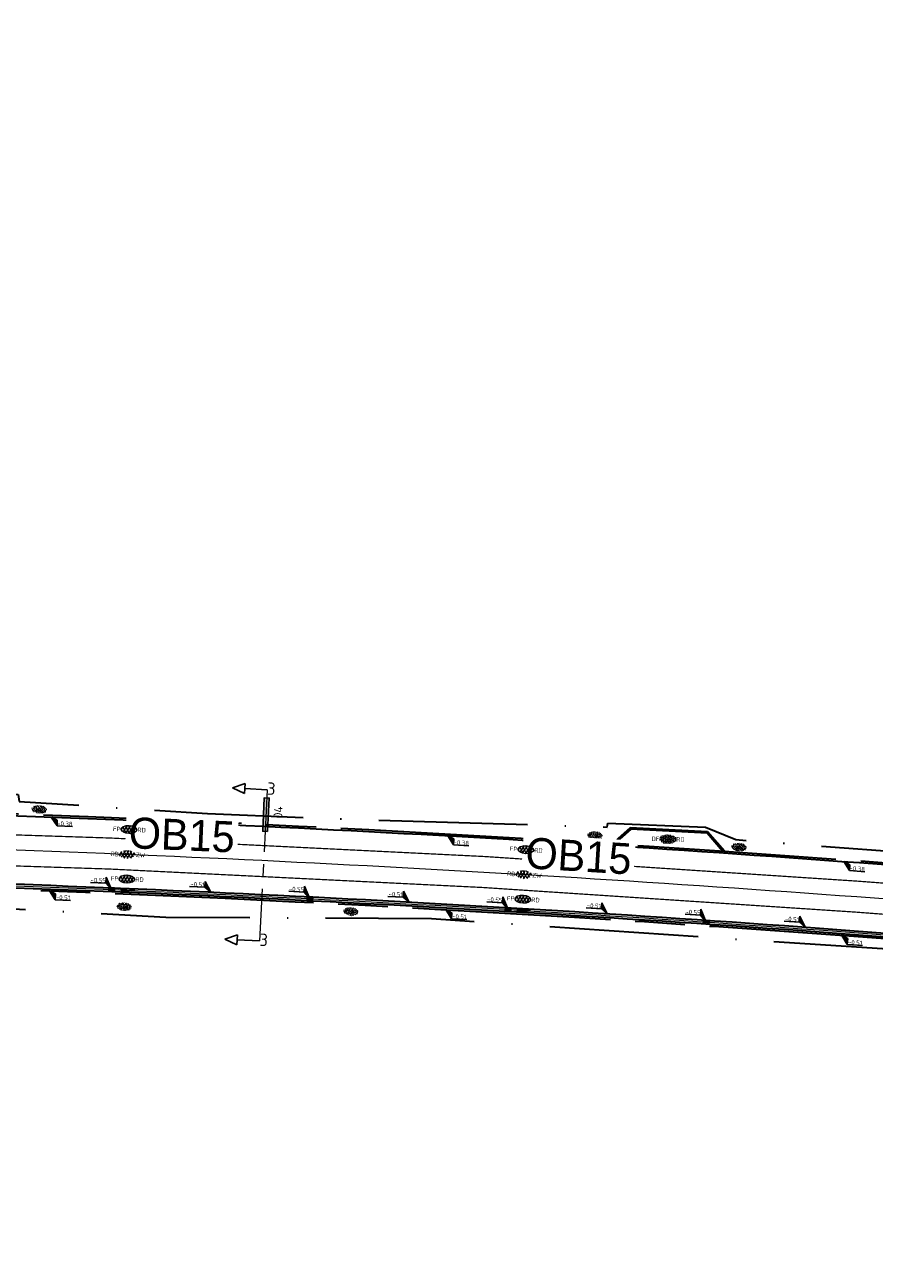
# Model space of a CAD drawing. Header units: metres. Extents: x 0 to 269924, y 0 to 933292.
# Tile 103 of 247: x 133628 to 133696, y 466501 to 466601. Entities that reach past the tile are written whole.
import ezdxf
from ezdxf import colors
from ezdxf.entities.mleader import LeaderData, LeaderLine
from ezdxf.enums import TextEntityAlignment as Align
from ezdxf.math import Vec2, Vec3

# ---------------------------------------------------------------- set-up
doc = ezdxf.new("R2018")
doc.units = ezdxf.units.M
for name, pattern in [('VH-OPSLUITBAND_100X200', [16, 8, -2, 4, -2]), ('VH-OPSLUITBAND_150X250', [24, 16, -2, 4, -2]), ('VW-1-1_STREEP', [2, 1, -1]), ('XX-CENTER', [8, 5, -1, 1, -1]), ('XX-PROJECTGRENS', [18, 12, -3, 0, -3])]:
    doc.linetypes.add(name, pattern=pattern)
for name, color, linetype, lineweight, true_color in [('B-WE-MO-ONDERZOEK_SLEUF-S', 30, 'Continuous', 25, 0xff7f00), ('N-WE-GR-GRAS-S', 7, 'Continuous', 18, 0x00a500), ('N-WE-RI-HWA_KOLK-S', 150, 'Continuous', 25, 0x007fff), ('N-WE-RI-HWA_RIOOLPUT_INSPECTIEPUT_BETON-S', 150, 'Continuous', 25, 0x007fff)]:
    doc.layers.add(name, color=color, linetype=linetype, lineweight=lineweight, true_color=true_color)
for name, color, linetype, lineweight in [('N-WE-GR-GRAS-A-200', 62, 'Continuous', 18), ('N-WE-KG-GRENS_PROJECT-G', 7, 'XX-PROJECTGRENS', 35), ('N-WE-VH-GOOT-S', 170, 'Continuous', 18), ('N-WE-VH-GOOT_STRAATBAKSTEEN-G', 170, 'Continuous', 35), ('N-WE-VH-KANTOPSLUITING-T18', 10, 'Continuous', 18), ('N-WE-VH-KANTOPSLUITING_OPSLUITBAND_100X200-G', 150, 'VH-OPSLUITBAND_100X200', 35), ('N-WE-VH-KANTOPSLUITING_OPSLUITBAND_150X250-G', 150, 'VH-OPSLUITBAND_150X250', 35), ('N-WE-VH-KANTOPSLUITING_VOORKANTBAND-G', 50, 'Continuous', 35), ('N-WE-VH-VERHARDING-T18', 10, 'Continuous', 18), ('N-WE-VH-VERHARDING_ASFALT-S', 7, 'Continuous', 18), ('N-WE-VH-VERHARDING_STRAATBAKSTEEN-S', 7, 'Continuous', 18), ('N-WE-VW-MARKERING_LANGS_STREEP_11_010-G', 7, 'VW-1-1_STREEP', 13), ('X-XX-AL-HOOGTELABEL-S', 7, 'Continuous', 25), ('X-XX-AL-VERWIJZING-S', 7, 'Continuous', 25), ('X-XX-AL-VERWIJZING_DOORSNEDE-G', 7, 'XX-CENTER', 18)]:
    doc.layers.add(name, color=color, linetype=linetype, lineweight=lineweight)
doc.layers.add('X-XX-AL-HULPLIJN-G', color=30, linetype='Continuous', lineweight=18, plot=False)
doc.styles.add('NLCS-ISO', font='NLCS-ISO.ttf')
doc.styles.add('NLCS-ISO-M200-T18', font='NLCS-ISO.ttf', dxfattribs={"height": 0.36})
doc.styles.get("Standard").update_dxf_attribs({"font": 'romand.shx'})

# ---------------------------------------------------------------- blocks, each defined once
blk = doc.blocks.new('*U32')
h = blk.add_hatch(color=252)
h.dxf.hatch_style = 1
h.paths.add_polyline_path([(-3.33, -1), (10.13, -1), (10.13, 1), (-3.33, 1)])
at = {"flags": 128}
blk.add_lwpolyline([(-3.33, -1), (10.13, -1), (10.13, 1), (-3.33, 1)], close=True, dxfattribs=at)
blk = doc.blocks.new('SAL-VERWIJZING_DOORSNEDE_LINKS-SO')
for p, q in [((-9, 2), (-14, 0)), ((-14, 0), (-9, -2)), ((-9, -2), (-9, 2)), ((0, 0), (-9, 0))]:
    blk.add_line(p, q)
at = {"lineweight": 50, "style": 'NLCS-ISO'}
blk.add_attdef('...', text='', height=5, dxfattribs=at).set_placement((0, 0.53), align=Align.MIDDLE_LEFT)
blk = doc.blocks.new('*U104')
for p, q in [((2.24, -1.51), (0, 0)), ((0, 0), (1.83, -3.88)), ((1.83, -3.88), (2.24, -1.51)), ((7.94, -4.93), (1.83, -3.88))]:
    blk.add_line(p, q)
blk.add_solid([(2.24, -1.51), (0, 0), (1.83, -3.88)])
at = {"style": 'NLCS-ISO'}
blk.add_attdef('...', text='', height=1.8, rotation=350.1821, dxfattribs=at).set_placement((4.81, -4.82), align=Align.BOTTOM_CENTER)
blk = doc.blocks.new('*U105')
at = {"layer": 'X-XX-AL-HOOGTELABEL-S', "xscale": 0.2000000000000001, "yscale": 0.2000000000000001, "zscale": 0.2000000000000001, "rotation": 9.81787206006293}
blk.add_blockref('*U104', (0.646, 0), dxfattribs=at).add_auto_attribs({'...': '-0.38'})
blk = doc.blocks.new('*U106')
at = {"layer": 'N-WE-GR-GRAS-A-200', "color": 0, "linetype": 'ByBlock', "lineweight": -2, "transparency": 16777216}
for p, rotation in [((133629.265, 466537.477), 357.8159577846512), ((133661.229, 466535.977), 356.8118604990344), ((133693.162, 466533.918), 355.8077632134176)]:
    blk.add_blockref('*U105', p, dxfattribs=dict(at, rotation=rotation))
blk = doc.blocks.new('*U516')
for p, q in [((-8.23, 3.26), (-2.12, 2.2)), ((-2.12, 2.2), (-1.71, 4.57)), ((0, 0), (-2.12, 2.2)), ((-1.71, 4.57), (0, 0))]:
    blk.add_line(p, q)
blk.add_solid([(-1.71, 4.57), (0, 0), (-2.12, 2.2)])
at = {"style": 'NLCS-ISO'}
blk.add_attdef('...', text='', height=1.8, rotation=350.1821, dxfattribs=at).set_placement((-5.24, 2.32), align=Align.BOTTOM_CENTER)
blk = doc.blocks.new('*U249')
at = {"layer": 'X-XX-AL-HOOGTELABEL-S', "xscale": 0.2000000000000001, "yscale": 0.2000000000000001, "zscale": 0.2000000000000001, "rotation": 9.817872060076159}
blk.add_blockref('*U516', (0, 0.15), dxfattribs=at).add_auto_attribs({'...': '-0.51'})
blk = doc.blocks.new('*U250')
at = {"layer": 'N-WE-RI-HWA_RIOOLPUT_INSPECTIEPUT_BETON-S', "color": 0, "linetype": 'ByBlock', "lineweight": -2, "transparency": 16777216}
for p, rotation in [((133642.765, 466531.256), 357.3838885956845), ((133658.744, 466530.456), 356.8802816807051), ((133674.717, 466529.515), 356.3766747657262), ((133690.68, 466528.433), 355.8730678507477)]:
    blk.add_blockref('*U249', p, dxfattribs=dict(at, rotation=rotation))
blk = doc.blocks.new('*U248')
for p, q in [((-1.99, 2.94), (-1.58, 5.31)), ((-1.58, 5.31), (0, 0)), ((-8.1, 4), (-1.99, 2.94)), ((0, 0), (-1.99, 2.94))]:
    blk.add_line(p, q)
blk.add_solid([(-1.58, 5.31), (0, 0), (-1.99, 2.94)])
at = {"style": 'NLCS-ISO'}
blk.add_attdef('...', text='', height=1.8, rotation=350.1821, dxfattribs=at).set_placement((-5.12, 3.06), align=Align.BOTTOM_CENTER)
blk = doc.blocks.new('SVH-ASFALT_KL-SO')
at = {"ltscale": 0.1}
for p, q in [((-3.32, -0.4), (-2.47, 1.08)), ((-1.25, -1.65), (-2.73, 0.92)), ((-2.51, -1.23), (-0.92, 1.53)), ((0.09, -1.73), (-1.71, 1.38)), ((-1.45, -1.61), (0.37, 1.54)), ((1.26, -1.54), (-0.53, 1.56)), ((-0.24, -1.74), (1.52, 1.29)), ((2.29, -1.09), (0.8, 1.48)), ((1.15, -1.58), (2.49, 0.75)), ((2.91, 0.06), (2.53, 0.71)), ((-2.96, -0.91), (-3.37, -0.2))]:
    blk.add_line(p, q, dxfattribs=at)
at = {"style": 'NLCS-ISO'}
blk.add_attdef('FUNCTIE_VERHARDING', text='', height=1.8, dxfattribs=at).set_placement((-3.62, -0.09), align=Align.MIDDLE_RIGHT)
blk.add_attdef('KLEUR', text='', height=1.8, dxfattribs=at).set_placement((3.17, -0.09), align=Align.MIDDLE_LEFT)
at = {"style": 'NLCS-ISO', "flags": 1}
blk.add_attdef('FUNCTIE', text='', height=1.8, dxfattribs=at).set_placement((0.12, -3.58), align=Align.MIDDLE_CENTER)
blk = doc.blocks.new('SVH-ASFALT_FP_KL-SO')
at = {"true_color": 0xa50000}
h = blk.add_hatch(color=14, dxfattribs=at)
h.dxf.hatch_style = 1
edge = h.paths.add_edge_path()
edge.add_ellipse((0, 0), major_axis=(0.631, 0), ratio=0.525613, start_angle=0, end_angle=360)
at = {"ltscale": 0.1}
for p, q in [((-0.619, -0.063), (-0.448, 0.233)), ((-0.204, -0.314), (-0.501, 0.201)), ((-0.457, -0.228), (-0.139, 0.323)), ((0.063, -0.33), (-0.296, 0.292)), ((-0.244, -0.305), (0.12, 0.325)), ((0.298, -0.292), (-0.061, 0.33)), ((-0.002, -0.331), (0.349, 0.276)), ((0.503, -0.2), (0.206, 0.313)), ((0.275, -0.298), (0.544, 0.168)), ((0.628, 0.028), (0.552, 0.16)), ((-0.547, -0.165), (-0.629, -0.023))]:
    blk.add_line(p, q, dxfattribs=at)
at = {"layer": 'X-XX-AL-HULPLIJN-G'}
blk.add_ellipse((0, 0), major_axis=(0.631, 0), ratio=0.525613, dxfattribs=at)
at = {"style": 'NLCS-ISO'}
blk.add_attdef('RB', text='', height=0.36, dxfattribs=at).set_placement((-0.679, 0), align=Align.MIDDLE_RIGHT)
blk.add_attdef('RD', text='', height=0.36, dxfattribs=at).set_placement((0.679, 0), align=Align.MIDDLE_LEFT)
blk = doc.blocks.new('N-SRI-KOLK_STRAAT_450X300-SO')
h = blk.add_hatch(color=256)
h.dxf.hatch_style = 1
h.paths.add_polyline_path([(0, 0), (-1.125, 0.75), (-1.125, -0.75)])
h.paths.add_polyline_path([(1.125, -0.75), (1.125, 0.75), (0, 0)])
for p, q in [((-1.125, -0.75), (1.125, 0.75)), ((1.125, -0.75), (-1.125, 0.75))]:
    blk.add_line(p, q)
at = {"flags": 128}
blk.add_lwpolyline([(-1.125, -0.75), (1.125, -0.75), (1.125, 0.75), (-1.125, 0.75)], close=True, dxfattribs=at)
blk = doc.blocks.new('*U103')
for p, q in [((2.24, -1.51), (0, 0)), ((0, 0), (1.83, -3.88)), ((1.83, -3.88), (2.24, -1.51)), ((7.94, -4.93), (1.83, -3.88))]:
    blk.add_line(p, q)
blk.add_solid([(2.24, -1.51), (0, 0), (1.83, -3.88)])
at = {"style": 'NLCS-ISO'}
blk.add_attdef('...', text='', height=1.8, rotation=350.1821, dxfattribs=at).set_placement((4.81, -4.82), align=Align.BOTTOM_CENTER)
blk = doc.blocks.new('*U110')
at = {"lineweight": 30, "flags": 106}
blk.add_attdef('OB', text='', height=0.36, dxfattribs=at).set_placement((0, 0.1), align=Align.BOTTOM_CENTER)
blk = doc.blocks.new('SVH-GOOT_SYMBOOL-SO')
at = {"color": 7, "linetype": 'Continuous'}
for p, q in [((-0.206, 2.137), (-0.206, -2.217)), ((0, 2.669), (0, -2.669)), ((0.2, 3.125), (0.2, -3.359))]:
    blk.add_line(p, q, dxfattribs=at)
at = {"style": 'NLCS-ISO'}
blk.add_attdef('MATERIAAL', text='', height=1.8, dxfattribs=at).set_placement((-1.098, 0), align=Align.MIDDLE_RIGHT)
blk.add_attdef('KLEUR', text='', height=1.8, dxfattribs=at).set_placement((1.1, 0), align=Align.MIDDLE_LEFT)
blk = doc.blocks.new('SVH-SBS_DIKFORMAAT_ELLEBOOG_KL-SO')
h = blk.add_hatch(color=254)
edge = h.paths.add_edge_path()
edge.add_ellipse((1.09, 0.12), major_axis=(3.39, 0), ratio=0.533267, start_angle=0, end_angle=360)
for p, q in [((-2.3, 0), (-1.38, 0)), ((-2.13, 0.69), (-0.69, 0.69)), ((-1.38, 0.69), (-1.38, -1.12)), ((-1.35, 1.38), (0, 1.38)), ((-0.69, 1.38), (-0.69, -1.38)), ((0, 1.84), (0, -0.69)), ((0, 0), (2.76, 0)), ((0.69, 1.92), (0.69, 0)), ((0.69, 0.69), (3.45, 0.69)), ((1.38, 1.93), (1.38, 0.69)), ((1.38, 1.38), (3.54, 1.38)), ((2.07, 1.86), (2.07, 1.38)), ((2.76, 0.69), (2.76, -1.45)), ((3.45, 1.38), (3.45, -1.18)), ((4.14, 0.92), (4.14, -0.67)), ((4.14, 0), (4.48, 0)), ((-2.07, 0), (-2.07, -0.54)), ((-0.8, -1.38), (1.38, -1.38)), ((-0.69, -0.69), (2.07, -0.69)), ((0.69, -1.38), (0.69, -1.67)), ((1.38, -0.69), (1.38, -1.68)), ((2.07, 0), (2.07, -1.61)), ((2.76, -1.38), (2.98, -1.38)), ((3.45, -0.69), (4.12, -0.69))]:
    blk.add_line(p, q)
for centre in [(-0.35, 0.34), (0.34, 1.03), (1.03, 1.72), (1.72, 0.34), (2.41, 1.03), (3.79, 0.34), (-1.04, -0.35), (0.34, -1.04), (1.03, -0.35), (2.41, -1.04), (3.11, -0.35)]:
    blk.add_circle(centre, 0.0881)
for centre, start, end in [((-1.73, 1.03), 158.9124, 101.1902), ((1.72, -1.73), 59.0911, 132.3433)]:
    blk.add_arc(centre, 0.0881, start, end)
at = {"style": 'NLCS-ISO'}
blk.add_attdef('FORMAAT', text='', height=1.8, dxfattribs=at).set_placement((-2.3, 0.12), align=Align.MIDDLE_RIGHT)
blk.add_attdef('KLEUR', text='', height=1.8, dxfattribs=at).set_placement((4.49, 0.12), align=Align.MIDDLE_LEFT)
at = {"style": 'NLCS-ISO', "flags": 1}
blk.add_attdef('FUNCTIE', text='', height=1.8, dxfattribs=at).set_placement((0.12, -3.58), align=Align.MIDDLE_CENTER)
blk = doc.blocks.new('SGR-GRAS_01-SO')
at = {"ltscale": 0.1}
for p, q in [((-1.96, -0.07), (-1.98, 0)), ((-1.93, 0.19), (-1.93, 0.24)), ((-1.89, 0.24), (-1.92, 0.25)), ((-1.67, 0.02), (-1.6, 0.04)), ((-1.6, 0.24), (-1.65, 0.29)), ((-1.53, 0.32), (-1.6, 0.35)), ((-1.45, 0.64), (-1.52, 0.66)), ((-1.52, 0.19), (-1.44, 0.19)), ((-1.47, 0.58), (-1.48, 0.65)), ((-1.43, 0.48), (-1.35, 0.5)), ((-1.36, 0.21), (-1.43, 0.23)), ((-1.42, 0.13), (-1.36, 0.17)), ((-1.38, 0.11), (-1.32, 0.16)), ((-1.37, 0.01), (-1.38, 0.08)), ((-1.33, 0.11), (-1.33, 0.19)), ((-1.3, 0.76), (-1.32, 0.77)), ((-1.28, 0.68), (-1.28, 0.76)), ((-1.17, 0.39), (-1.23, 0.43)), ((-1.17, 0.24), (-1.22, 0.29)), ((-1.15, 0.65), (-1.21, 0.7)), ((-1.11, 0.17), (-1.04, 0.19)), ((-1.03, 0.03), (-1.1, 0.07)), ((-0.94, 0.84), (-1, 0.88)), ((-0.97, 0.51), (-0.92, 0.57)), ((-0.89, 0.5), (-0.97, 0.52)), ((-0.94, 0.19), (-0.87, 0.19)), ((-0.92, 0.42), (-0.86, 0.46)), ((-0.89, 0.81), (-0.82, 0.81)), ((-0.87, 0.66), (-0.89, 0.73)), ((-0.8, 0.06), (-0.88, 0.08)), ((-0.87, 0.62), (-0.8, 0.64)), ((-0.8, 0.47), (-0.87, 0.51)), ((-0.75, 0.24), (-0.8, 0.29)), ((-0.77, 0.09), (-0.79, 0.16)), ((-0.73, 0.65), (-0.78, 0.7)), ((-0.74, 0.03), (-0.73, 0.11)), ((-0.67, 0.11), (-0.73, 0.14)), ((-0.69, 0.61), (-0.68, 0.68)), ((-0.58, 0.92), (-0.64, 0.96)), ((-0.56, 0.92), (-0.51, 0.97)), ((-0.56, 0.32), (-0.48, 0.34)), ((-0.44, 0.55), (-0.51, 0.59)), ((-0.43, 0.78), (-0.5, 0.8)), ((-0.42, 0.71), (-0.36, 0.74)), ((-0.34, 0.35), (-0.41, 0.37)), ((-0.32, 0.24), (-0.38, 0.29)), ((-0.31, 0.19), (-0.37, 0.22)), ((-0.37, 0.19), (-0.29, 0.19)), ((-0.31, 0.65), (-0.36, 0.7)), ((-0.32, 0.81), (-0.24, 0.81)), ((-0.32, 0.77), (-0.24, 0.79)), ((-0.28, 0.73), (-0.29, 0.81)), ((-0.21, 1), (-0.27, 1.03)), ((-0.24, 0.02), (-0.17, 0.04)), ((-0.18, 0.17), (-0.19, 0.24)), ((-0.08, 0.63), (-0.14, 0.67)), ((-0.14, -0.04), (-0.14, 0.03)), ((-0.09, 0.53), (-0.09, 0.6)), ((-0.08, 0.16), (-0.03, 0.21)), ((-0.07, 0.19), (0, 0.23)), ((0.06, 0.27), (-0.01, 0.3)), ((0, 0.47), (0.07, 0.49)), ((0.1, 0.24), (0.05, 0.29)), ((0.13, 0.64), (0.06, 0.66)), ((0.07, 0.99), (0.14, 1.03)), ((0.12, 0.65), (0.07, 0.7)), ((0.22, 0.2), (0.15, 0.22)), ((0.21, 0.19), (0.28, 0.19)), ((0.29, 0.71), (0.22, 0.75)), ((0.24, 0.92), (0.31, 0.94)), ((0.26, 0.81), (0.33, 0.81)), ((0.32, 0.81), (0.3, 0.89)), ((0.31, 0.17), (0.39, 0.19)), ((0.32, 0.57), (0.38, 0.62)), ((0.42, 0.34), (0.36, 0.38)), ((0.42, 0.25), (0.4, 0.32)), ((0.43, 0.48), (0.49, 0.51)), ((0.53, 0.24), (0.47, 0.29)), ((0.54, 0.65), (0.49, 0.7)), ((0.56, -0.02), (0.49, 0.02)), ((0.5, 0.45), (0.51, 0.53)), ((0.59, 0.93), (0.52, 0.94)), ((0.55, 0.62), (0.63, 0.64)), ((0.65, 0.79), (0.58, 0.83)), ((0.68, 0.49), (0.61, 0.51)), ((0.77, 0.05), (0.7, 0.07)), ((0.78, 0.42), (0.72, 0.46)), ((0.78, 0.19), (0.86, 0.19)), ((0.83, 0.81), (0.91, 0.81)), ((0.92, 0.06), (0.85, 0.09)), ((0.87, 0.31), (0.94, 0.33)), ((0.95, 0.24), (0.9, 0.29)), ((0.91, 0.89), (0.91, 0.92)), ((0.97, 0.65), (0.91, 0.7)), ((0.93, 0.76), (0.99, 0.8)), ((1.01, 0.87), (0.95, 0.91)), ((1.01, 0.33), (1, 0.4)), ((1.15, 0.78), (1.08, 0.8)), ((1.15, 0.5), (1.08, 0.54)), ((1.1, 0.38), (1.1, 0.45)), ((1.11, 0.77), (1.18, 0.79)), ((1.24, 0.34), (1.17, 0.36)), ((1.18, 0.01), (1.26, 0.03)), ((1.21, 0.21), (1.26, 0.26)), ((1.28, 0.14), (1.22, 0.17)), ((1.28, 0.25), (1.35, 0.29)), ((1.37, 0.24), (1.32, 0.29)), ((1.39, 0.65), (1.34, 0.7)), ((1.36, 0.19), (1.43, 0.19)), ((1.42, 0.46), (1.5, 0.48)), ((1.51, 0.58), (1.44, 0.62)), ((1.64, 0.21), (1.58, 0.25)), ((1.61, 0.41), (1.59, 0.48)), ((1.69, 0.3), (1.7, 0.37)), ((1.79, 0.19), (1.72, 0.21)), ((1.74, 0.16), (1.81, 0.18)), ((1.8, 0.24), (1.75, 0.29)), ((1.93, 0.19), (1.95, 0.19)), ((-1.92, -0.16), (-1.85, -0.12)), ((-1.82, -0.08), (-1.9, -0.06)), ((-1.76, -0.13), (-1.82, -0.09)), ((-1.78, -0.3), (-1.73, -0.25)), ((-1.62, -0.5), (-1.69, -0.46)), ((-1.63, -0.57), (-1.68, -0.52)), ((-1.61, -0.17), (-1.67, -0.11)), ((-1.57, -0.44), (-1.49, -0.44)), ((-1.54, -0.66), (-1.5, -0.64)), ((-1.4, -0.05), (-1.46, -0.01)), ((-1.38, -0.46), (-1.38, -0.39)), ((-1.35, -0.28), (-1.28, -0.26)), ((-1.27, -0.23), (-1.34, -0.21)), ((-1.26, -0.42), (-1.33, -0.38)), ((-1.27, -0.56), (-1.28, -0.48)), ((-1.21, -0.57), (-1.26, -0.52)), ((-1.18, -0.67), (-1.25, -0.65)), ((-1.19, -0.17), (-1.24, -0.11)), ((-1.13, -0.78), (-1.19, -0.75)), ((-1.06, -0.39), (-1, -0.35)), ((-1.04, -0.58), (-0.97, -0.57)), ((-0.99, -0.44), (-0.92, -0.44)), ((-0.9, -0.34), (-0.96, -0.3)), ((-0.9, -0.65), (-0.84, -0.6)), ((-0.84, -0.94), (-0.85, -0.93)), ((-0.78, -0.57), (-0.84, -0.52)), ((-0.76, -0.7), (-0.83, -0.67)), ((-0.76, -0.17), (-0.82, -0.11)), ((-0.8, -0.13), (-0.73, -0.11)), ((-0.71, -0.38), (-0.79, -0.36)), ((-0.79, -0.54), (-0.78, -0.46)), ((-0.72, -0.89), (-0.65, -0.87)), ((-0.71, -0.9), (-0.64, -0.86)), ((-0.62, -0.82), (-0.7, -0.8)), ((-0.67, -0.48), (-0.69, -0.4)), ((-0.53, -0.26), (-0.6, -0.22)), ((-0.58, -0.99), (-0.59, -0.97)), ((-0.57, -0.1), (-0.5, -0.06)), ((-0.49, -0.25), (-0.44, -0.19)), ((-0.48, -0.44), (-0.41, -0.42)), ((-0.4, -0.63), (-0.46, -0.59)), ((-0.38, -0.98), (-0.43, -0.93)), ((-0.42, -0.44), (-0.34, -0.44)), ((-0.36, -0.57), (-0.41, -0.52)), ((-0.34, -0.17), (-0.39, -0.11)), ((-0.26, -0.99), (-0.33, -0.95)), ((-0.25, -0.09), (-0.32, -0.07)), ((-0.17, -0.18), (-0.24, -0.14)), ((-0.16, -0.53), (-0.23, -0.51)), ((-0.21, -0.61), (-0.15, -0.58)), ((-0.19, -0.62), (-0.19, -0.54)), ((-0.17, -0.74), (-0.1, -0.72)), ((-0.07, -0.97), (-0.14, -0.95)), ((-0.04, -0.55), (-0.1, -0.51)), ((-0.08, -0.4), (-0.09, -0.32)), ((-0.01, -1.01), (0.04, -0.95)), ((0.05, -0.98), (0, -0.93)), ((0.07, -0.57), (0.01, -0.52)), ((0.02, -0.96), (0.01, -0.89)), ((0.08, -0.17), (0.03, -0.11)), ((0.1, -0.91), (0.03, -0.88)), ((0.07, -0.29), (0.14, -0.27)), ((0.19, -0.1), (0.13, -0.06)), ((0.16, -0.44), (0.23, -0.44)), ((0.17, -1.04), (0.22, -1.02)), ((0.31, -0.24), (0.24, -0.22)), ((0.33, -0.47), (0.26, -0.43)), ((0.29, -0.33), (0.35, -0.29)), ((0.4, -0.68), (0.32, -0.66)), ((0.39, -0.6), (0.45, -0.55)), ((0.39, -0.59), (0.46, -0.57)), ((0.4, -0.69), (0.41, -0.62)), ((0.46, -0.83), (0.4, -0.8)), ((0.47, -0.98), (0.42, -0.93)), ((0.49, -0.57), (0.44, -0.52)), ((0.45, -0.12), (0.46, -0.05)), ((0.51, -0.17), (0.45, -0.11)), ((0.52, -0.32), (0.5, -0.24)), ((0.62, -0.88), (0.6, -0.81)), ((0.63, -0.14), (0.7, -0.12)), ((0.69, -0.39), (0.62, -0.35)), ((0.64, -0.84), (0.71, -0.81)), ((0.7, -0.89), (0.77, -0.88)), ((0.73, -0.44), (0.81, -0.44)), ((0.82, -0.76), (0.76, -0.72)), ((0.78, -0.04), (0.85, 0)), ((0.86, -0.39), (0.79, -0.37)), ((0.8, -0.19), (0.85, -0.14)), ((0.86, -0.94), (0.84, -0.93)), ((0.91, -0.57), (0.86, -0.52)), ((0.93, -0.17), (0.88, -0.11)), ((0.95, -0.83), (0.88, -0.81)), ((0.94, -0.44), (1.01, -0.42)), ((1.05, -0.31), (0.99, -0.27)), ((1, -0.77), (1, -0.7)), ((1.05, -0.2), (1.05, -0.12)), ((1.11, -0.24), (1.1, -0.16)), ((1.19, -0.68), (1.12, -0.64)), ((1.14, -0.56), (1.21, -0.52)), ((1.21, -0.8), (1.2, -0.73)), ((1.33, -0.1), (1.26, -0.08)), ((1.26, -0.75), (1.33, -0.73)), ((1.34, -0.57), (1.29, -0.52)), ((1.36, -0.17), (1.3, -0.11)), ((1.31, -0.44), (1.38, -0.44)), ((1.42, -0.23), (1.35, -0.19)), ((1.42, -0.54), (1.35, -0.52)), ((1.55, -0.6), (1.49, -0.56)), ((1.5, -0.29), (1.57, -0.27)), ((1.64, -0.27), (1.65, -0.2)), ((1.64, -0.27), (1.7, -0.23)), ((1.68, -0.55), (1.74, -0.5)), ((1.71, -0.16), (1.69, -0.09)), ((1.78, -0.15), (1.71, -0.11)), ((1.71, -0.52), (1.71, -0.52)), ((1.78, -0.17), (1.73, -0.11)), ((1.88, -0.25), (1.81, -0.23))]:
    blk.add_line(p, q, dxfattribs=at)
at = {"ltscale": 0.1, "style": 'NLCS-ISO'}
blk.add_attdef('TYPE', text='', height=0.5, dxfattribs=at).set_placement((3.47, -0.02), align=Align.MIDDLE_CENTER)

msp = doc.modelspace()

# ---------------------------------------------------------------- linework, layer by layer
at = {"layer": 'N-WE-KG-GRENS_PROJECT-G', "flags": 128}
msp.add_lwpolyline([(133942.152, 466524.013), (133955.533, 466522.507), (133956.145, 466521.626), (133962.811, 466521.355), (133963.543, 466522.67), (133965.054, 466522.563), (133965.551, 466521.193), (133981.5, 466520.334), (133981.565, 466520.896), (133982.028, 466520.86), (133994.134, 466520.33), (133994.151, 466519.671), (134009.067, 466519.478), (134013.911, 466519.512), (134027.732, 466519.636), (134028.693, 466519.554), (134034.796, 466519.611), (134050.86, 466519.659), (134068.501, 466520.152), (134071.254, 466520.237), (134077.26, 466520.692), (134094.041, 466522.635), (134101.385, 466523.282), (134101.428, 466523.91), (134128.995, 466527.092), (134141.938, 466528.627), (134148.421, 466529.392), (134148.476, 466529.087), (134157.108, 466530.24), (134157.762, 466530.339), (134157.953, 466529.076), (134163.706, 466529.946), (134172.69, 466531.055), (134201.838, 466535.069), (134202.197, 466534.878), (134203.304, 466535.042), (134208.161, 466535.722), (134214.682, 466536.673), (134215.15, 466536.846), (134235.766, 466539.754), (134239.587, 466540.449), (134251.117, 466542.218), (134251.536, 466542.09), (134264.479, 466543.833), (134264.487, 466544.317), (134273.56, 466545.641), (134273.608, 466545.287), (134285.679, 466546.863), (134299.118, 466548.971), (134309.192, 466550.345), (134329.805, 466553.659), (134341.526, 466555.206), (134346.97, 466556.112), (134351.977, 466556.025), (134358.949, 466556.887), (134359.186, 466557.313), (134365.426, 466557.917), (134389.225, 466560.758), (134395.395, 466561.519), (134400.633, 466562.019), (134418.638, 466563.907), (134426.404, 466566.343), (134432.472, 466567.14), (134437.532, 466567.422), (134444.848, 466568.25), (134448.277, 466568.388), (134484.594, 466572.762), (134486.539, 466572.966), (134490.599, 466573.546), (134498.499, 466574.536), (134514.318, 466576.701), (134542.397, 466581.367), (134546.702, 466582.122), (134551.593, 466582.441), (134551.871, 466583.179), (134557.906, 466584.406), (134558.276, 466584.115), (134567.36, 466586.004), (134582.717, 466588.715), (134583.108, 466588.972), (134590.444, 466590.398), (134630.038, 466598.271), (134633.264, 466598.923), (134632.087, 466604.993), (134646.051, 466607.537), (134647.414, 466607.429), (134666.972, 466611.405), (134675.342, 466617.463), (134674.819, 466607.593), (134696.995, 466610.537), (134702.172, 466611.327), (134706.525, 466612.071), (134709.085, 466612.323), (134712.087, 466612.776), (134715, 466613.203), (134716.349, 466613.229), (134723.364, 466613.968), (134738.981, 466616.639), (134746.062, 466617.28), (134746.09, 466616.641), (134760.121, 466618.861), (134759.993, 466619.829), (134768.446, 466621.137), (134784.615, 466623.738), (134787.541, 466625.072), (134796.772, 466626.479), (134796.899, 466625.715), (134813.878, 466628.545), (134820.226, 466629.584), (134847.68, 466634.234), (134881.79, 466639.204), (134881.926, 466639.532), (134884.43, 466640.009), (134893.797, 466641.711), (134903.085, 466643.328), (134904.138, 466643.527), (134920.265, 466646.374), (134921.332, 466646.578), (134937.367, 466649.518), (134938.501, 466649.708), (134961.555, 466654.096), (134967.764, 466655.262), (134974.722, 466656.563), (134984.23, 466658.491), (134992.023, 466659.998), (134995.809, 466660.766), (135000.442, 466661.693), (135009.695, 466663.648), (135010.659, 466663.869), (135018.832, 466665.618), (135021.92, 466666.314), (135034.093, 466668.943), (135034.161, 466668.769), (135043.8, 466670.832), (135059.084, 466674.02), (135068.771, 466676.078), (135083.089, 466679.034), (135091.902, 466680.993), (135097.488, 466682.166), (135104.831, 466683.651), (135116.534, 466686.231), (135119.892, 466686.792), (135126.3, 466688.013), (135127.347, 466688.196), (135130.448, 466688.891), (135135.602, 466689.887), (135140.19, 466691.518), (135166.592, 466696.94), (135182.368, 466700.724), (135201.902, 466704.748), (135203.941, 466705.082), (135209.867, 466705.957), (135217.801, 466707.782), (135228.821, 466709.933), (135242.391, 466712.598), (135277.698, 466719.723), (135279.457, 466720.111), (135279.55, 466721.578), (135288.178, 466723.073), (135350.963, 466735.305), (135501.986, 466763.685), (135501.162, 466761.839), (135525.132, 466766.833), (135533.639, 466768.672), (135569.042, 466775.188), (135582.767, 466777.378), (135584.022, 466777.634), (135585.675, 466776.264, 0.01918), (135652.451, 466792.01), (135652.891, 466793.457), (135660.981, 466795.919), (135661.574, 466796.074), (135664.481, 466796.836), (135665.946, 466796.651), (135673.558, 466799.328), (135680.977, 466801.739), (135687.276, 466804.201), (135692.547, 466806.295), (135705.432, 466809.743), (135712.094, 466810.706), (135728.145, 466817.035), (135760.285, 466825.832), (135773.458, 466829.179), (135789.116, 466834.08), (135813.029, 466842.892), (135823.352, 466846.718), (135839.426, 466852.91), (135860.96, 466860.89), (135867.928, 466863.26), (135895.199, 466872.784), (135899.312, 466861.8), (135873.359, 466852.082), (135873.188, 466848.843), (135867.814, 466846.669), (135856.104, 466842.036), (135847.253, 466838.505), (135830.033, 466832.514), (135818.854, 466828.652), (135812.865, 466826.949), (135808.959, 466825.804), (135805.053, 466824.658), (135770.731, 466814.307), (135766.971, 466812.016), (135761.879, 466808.079), (135757.591, 466807.133), (135743.839, 466803.566), (135724.075, 466798.35), (135721.275, 466798.229), (135720.422, 466801.401), (135715.133, 466799.834), (135698.553, 466794.754), (135698.279, 466793.693), (135686.038, 466790.352), (135686.038, 466789.248), (135686.038, 466787.562), (135681.985, 466786.092), (135677.719, 466785.319), (135623.458, 466770.711), (135607.41, 466767.662), (135584.355, 466763.142), (135577.091, 466761.475), (135570.47, 466760.803), (135524.714, 466753.103), (135522.642, 466752.878), (135515.666, 466751.661), (135498.388, 466748.218), (135460.498, 466741.759), (135438.515, 466737.953), (135402.134, 466731.048), (135401.842, 466732.671), (135396.111, 466731.637), (135390.927, 466730.659), (135374.008, 466727.423), (135342.463, 466720.896), (135337.831, 466720.249), (135332.781, 466719.412), (135316.41, 466716.549), (135312.764, 466716.512), (135301.04, 466714.003), (135296.667, 466713.077), (135288.078, 466711.338), (135288.031, 466710.414), (135288.066, 466708.643), (135283.612, 466707.738), (135244.114, 466700.084), (135242.59, 466702.114), (135218.779, 466697.088), (135216.4, 466696.736), (135207.126, 466694.996), (135197.842, 466693.22), (135196.987, 466690.777), (135188.214, 466689.009), (135186.218, 466690.919), (135157.953, 466685.339), (135157.545, 466682.623), (135152.388, 466681.564), (135151.517, 466683.806), (135135.729, 466680.62), (135134.464, 466677.149), (135128.184, 466675.854), (135125.788, 466678.571), (135109.606, 466675.114), (135107.871, 466673.543), (135107.871, 466672.134), (135099.469, 466670.442), (135080.265, 466666.625), (135079.406, 466666.151), (135069.61, 466664.202), (135057.638, 466661.759), (135035.803, 466657.155), (135033.723, 466658.689), (135013.618, 466654.679), (135014.198, 466652.086), (135012.612, 466651.731), (135012.176, 466654.16), (134999.525, 466651.581), (134981.058, 466648.065), (134978.74, 466647.609), (134978.586, 466647.723), (134973.29, 466646.777), (134967.912, 466645.754), (134966.071, 466645.409), (134952.75, 466642.776), (134952.592, 466643.577), (134951.246, 466643.315), (134944.955, 466642.097), (134940.872, 466641.345), (134939.907, 466640.789), (134925.329, 466637.906), (134925.171, 466637.877), (134925.333, 466636.966), (134925.553, 466635.733), (134922.159, 466635.157), (134921.983, 466636.201), (134920.712, 466635.973), (134906.644, 466633.431), (134906.509, 466633.768), (134899.927, 466632.517), (134896.041, 466630.574), (134862.297, 466626.202), (134861.423, 466623.924), (134854.723, 466622.819), (134853.222, 466624.597), (134834.721, 466621.381), (134818.755, 466618.638), (134803.128, 466616.182), (134801.097, 466614.744), (134787.48, 466613.242), (134768.983, 466610.888), (134755.14, 466609.258), (134754.957, 466609.237), (134754.786, 466610.217), (134731.872, 466606.359), (134713.4, 466603.055), (134699.607, 466600.717), (134685.428, 466598.156), (134675.878, 466596.194), (134672.276, 466595.656), (134668.91, 466595.016), (134645.926, 466591.058), (134638.577, 466590.001), (134611.474, 466584.899), (134601.717, 466583.131), (134600.6, 466582.901), (134592.762, 466581.44), (134575.118, 466578.109), (134569.726, 466577.127), (134558.057, 466574.923), (134547.369, 466573.132), (134538.23, 466571.522), (134531.355, 466570.551), (134524.272, 466569.346), (134519.026, 466568.326), (134515.39, 466567.719), (134505.384, 466563.341), (134500.986, 466562.643), (134495.881, 466561.909), (134495.823, 466562.312), (134492.204, 466563.642), (134484.398, 466562.518), (134478.905, 466561.786), (134469.843, 466560.533), (134464.536, 466559.742), (134456.919, 466558.745), (134448.033, 466557.687), (134433.208, 466556.61), (134412.104, 466554.577), (134407.553, 466554.101), (134387.467, 466551.741), (134381.785, 466550.955), (134364.962, 466548.659), (134360.191, 466548.481), (134354.944, 466547.628), (134324.113, 466542.837), (134319.685, 466541.923), (134312.466, 466540.844), (134307.061, 466539.9), (134305.527, 466540.739), (134283.993, 466537.831), (134278.004, 466536.268), (134260.392, 466533.941), (134253.899, 466532.65), (134244.867, 466531.618), (134227.961, 466528.835), (134196.876, 466524.748), (134191.294, 466524.652), (134189.441, 466519.487), (134180.543, 466523.251), (134138.079, 466517.961), (134135.279, 466517.668), (134120.646, 466515.791), (134115.858, 466514.998), (134094.415, 466512.788), (134094.483, 466512.133), (134077.905, 466510.692), (134056.132, 466509.19), (134043.898, 466509.02), (134033.049, 466509.242), (134023.923, 466509.529), (134011.048, 466510.262), (134011.12, 466510.989), (133978.031, 466511.971), (133977.492, 466511.386), (133976.525, 466511.415), (133970.93, 466511.61), (133940.859, 466512.853), (133936.339, 466513.04), (133926.354, 466513.566), (133918.767, 466513.929), (133914.845, 466514.016), (133909.555, 466514.279), (133907.78, 466514.373), (133898.183, 466514.701), (133889.291, 466514.99), (133877.411, 466515.387), (133865.169, 466516.189), (133858.598, 466516.511), (133853.557, 466516.784), (133840.824, 466517.534), (133833.647, 466517.757), (133833.706, 466517.421), (133832.853, 466517.458), (133826.979, 466517.575), (133808.076, 466518.296), (133803.308, 466518.179), (133802.56, 466518.555), (133780.072, 466520.153), (133779.6, 466519.291), (133774.066, 466519.538), (133773.735, 466520.559), (133740.527, 466522.642), (133713.376, 466524.159), (133705.703, 466524.636), (133705.709, 466526.266), (133685.059, 466527.583), (133660.563, 466529.253), (133639.129, 466529.346), (133622.453, 466530.286), (133616.388, 466530.543), (133614.494, 466530.624), (133604.393, 466531.597), (133597.464, 466531.465), (133574.3, 466531.955), (133566.695, 466531.543), (133561.32, 466531.616), (133554.142, 466531.627), (133545.309, 466531.719), (133535.509, 466531.795), (133530.483, 466531.897), (133499.098, 466532.845), (133498.91, 466530.624), (133497.604, 466522.359), (133448.566, 466524.379), (133448.421, 466522.59), (133414.567, 466524.034), (133414.497, 466533.241), (133401.904, 466533.723), (133353.812, 466535.745), (133352.26, 466536.139), (133333.107, 466536.524), (133333.343, 466545.829), (133369.152, 466544.714), (133381.325, 466544.396), (133400.699, 466543.637), (133404.005, 466543.551), (133435.456, 466542.61), (133435.456, 466542.277), (133451.526, 466541.628), (133467.883, 466541.235), (133477.659, 466542.034), (133509.103, 466541.442), (133515.138, 466541.284), (133519.939, 466540.992), (133525.525, 466540.798), (133532.518, 466540.097), (133548.147, 466539.778), (133548.297, 466540.601), (133555.22, 466540.722), (133564.265, 466540.558), (133565.06, 466540.188), (133570.074, 466540.025), (133574.07, 466539.875), (133576.623, 466539.795), (133577.163, 466540.007), (133601.21, 466539.677), (133602.809, 466541.635), (133610.483, 466541.448), (133611.878, 466539.353), (133618.8, 466539.154), (133622.331, 466538.943), (133622.362, 466539.485), (133627.247, 466539.274), (133627.305, 466538.709), (133642.487, 466537.733), (133654.92, 466537.235), (133674.71, 466536.649), (133674.766, 466536.962), (133682.638, 466536.639), (133685.084, 466535.631), (133701.924, 466534.36), (133703.6, 466534.856), (133708.504, 466534.396), (133731.895, 466532.391), (133737.992, 466531.942), (133749.854, 466530.901), (133752.15, 466530.77), (133756.921, 466530.655), (133767.535, 466530.109), (133779.853, 466530.016), (133787.77, 466529.934), (133810.905, 466528.967), (133832.384, 466528.238), (133837.192, 466527.837), (133897.841, 466525.036)], format="xyb", close=True, dxfattribs=at)
at = {"layer": 'N-WE-VH-GOOT_STRAATBAKSTEEN-G'}
msp.add_lwpolyline([(133341.192, 466538.034), (133548.299, 466533.099), (133604.484, 466532.752, -0.012398), (133694.641, 466528.294), (133747.111, 466524.328, 0.006097), (133941.572, 466515.108, 0.02139), (134085.33, 466514.138, 0.018724), (134137.889, 466519.445, 0.007401), (134227.449, 466531.463), (134342.22, 466547.549), (134354.896, 466549.127)], format="xyb", dxfattribs=at)
at = {"layer": 'N-WE-VH-KANTOPSLUITING_OPSLUITBAND_100X200-G'}
msp.add_lwpolyline([(133684.167, 466534.705), (133682.818, 466536.25), (133676.585, 466536.579), (133675.13, 466535.3)], dxfattribs=at)
at = {"layer": 'N-WE-VH-KANTOPSLUITING_OPSLUITBAND_150X250-G', "flags": 128}
for points in [[(133341.341, 466543.682), (133548.384, 466538.749), (133604.571, 466538.402, -0.012406), (133695.064, 466533.928), (133747.492, 466529.966, 0.002963), (133841.891, 466524.897)], [(133395.111, 466536.299), (133548.292, 466532.649), (133604.477, 466532.302, -0.012397), (133694.608, 466527.845), (133747.08, 466523.879, 0.001225), (133786.141, 466521.646)]]:
    msp.add_lwpolyline(points, format="xyb", dxfattribs=at)
at = {"layer": 'N-WE-VH-KANTOPSLUITING_VOORKANTBAND-G', "flags": 128}
msp.add_lwpolyline([(133341.337, 466543.533), (133548.381, 466538.599), (133604.568, 466538.252, -0.012405), (133695.052, 466533.778), (133747.482, 466529.816, 0.002963), (133841.884, 466524.747)], format="xyb", dxfattribs=at)
at = {"layer": 'N-WE-VH-KANTOPSLUITING_VOORKANTBAND-G'}
msp.add_lwpolyline([(133341.191, 466537.734), (133548.294, 466532.799), (133604.479, 466532.452, -0.012398), (133694.619, 466527.995), (133747.091, 466524.029, 0.001225), (133786.149, 466521.795, 0.0011)], format="xyb", dxfattribs=at)
at = {"layer": 'N-WE-VH-KANTOPSLUITING_VOORKANTBAND-G', "flags": 128}
msp.add_lwpolyline([(133684.026, 466534.715), (133682.77, 466536.152), (133676.62, 466536.477), (133675.272, 466535.291)], dxfattribs=at)
at = {"layer": 'N-WE-VW-MARKERING_LANGS_STREEP_11_010-G', "ltscale": 5, "const_width": 0.1, "flags": 128}
for points in [[(133341.947, 466542.018), (133548.359, 466537.099), (133604.545, 466536.752, -0.012403), (133694.94, 466532.283), (133747.381, 466528.319, 0.000037), (133748.553, 466528.25)], [(133748.407, 466525.754, -0.000038), (133747.212, 466525.825), (133694.754, 466529.79, 0.0124), (133604.507, 466534.252), (133548.321, 466534.599), (133341.887, 466539.518)]]:
    msp.add_lwpolyline(points, format="xyb", dxfattribs=at)
at = {"layer": 'X-XX-AL-HULPLIJN-G', "flags": 128}
msp.add_lwpolyline([(133341.337, 466543.533), (133548.381, 466538.599), (133604.568, 466538.252, -0.012405), (133695.052, 466533.778), (133747.482, 466529.816, 0.000036), (133748.642, 466529.747, 0.000036)], format="xyb", dxfattribs=at)
at = {"layer": 'X-XX-AL-HULPLIJN-G'}
for points in [[(133341.257, 466540.784), (133548.34, 466535.849), (133604.526, 466535.502, -0.012402), (133694.847, 466531.036), (133747.296, 466527.072, 0.006097), (133941.689, 466517.855, 0.021388), (134085.194, 466516.885, 0.006155), (134102.446, 466518.191, 0.006155)], [(133348.165, 466540.619), (133548.34, 466535.849), (133604.526, 466535.502, -0.012402), (133694.847, 466531.036), (133747.296, 466527.072, 0.000037), (133748.479, 466527.002, 0.000037)], [(133346.847, 466537.75), (133548.297, 466532.949), (133604.481, 466532.602, -0.012398), (133694.63, 466528.144), (133747.101, 466524.179, 0.000968), (133777.966, 466522.398, 0.005129), (133941.566, 466514.958, 0.02139), (134085.337, 466513.988, 0.018724), (134137.908, 466519.296, 0.002454), (134167.645, 466522.987)], [(133346.847, 466537.75), (133548.297, 466532.949), (133604.481, 466532.602, -0.012398), (133694.63, 466528.144)], [(133354.845, 466537.559), (133548.297, 466532.949), (133604.481, 466532.602, -0.012398), (133694.63, 466528.144), (133747.101, 466524.179)]]:
    msp.add_lwpolyline(points, format="xyb", dxfattribs=at)
at = {"layer": 'X-XX-AL-VERWIJZING_DOORSNEDE-G'}
msp.add_lwpolyline([(133647.308, 466539.653), (133646.694, 466527.465)], dxfattribs=at)

# ---------------------------------------------------------------- block references
at = {"layer": 'B-WE-MO-ONDERZOEK_SLEUF-S'}
ref = msp.add_blockref('*U32', (133647.181, 466536.968), dxfattribs=dict(at, xscale=0.2000000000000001, yscale=0.2000000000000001, zscale=0.2000000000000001, rotation=87.28930367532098))
ref.add_attrib('NR', '04', (133648.517, 466537.341), dxfattribs={"layer": '0', "height": 0.7, "rotation": 87.2893, "style": 'NLCS-ISO'})
at = {"layer": 'N-WE-GR-GRAS-A-200'}
msp.add_blockref('*U106', (0, 0), dxfattribs=at)
at = {"layer": 'N-WE-GR-GRAS-S', "xscale": 0.2999999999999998, "yscale": 0.2999999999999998, "zscale": 0.2999999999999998, "rotation": 355.68}
for p in [(133628.951, 466538.069), (133673.742, 466535.964), (133685.356, 466535.03), (133635.796, 466530.221), (133654.067, 466529.835)]:
    msp.add_blockref('SGR-GRAS_01-SO', p, dxfattribs=at)
at = {"layer": 'N-WE-RI-HWA_KOLK-S'}
for p, xscale, yscale, zscale, rotation in [((133634.772, 466531.604), 0.2, 0.2, 0.2, 357.6357040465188), ((133650.755, 466530.874), 0.2000000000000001, 0.2000000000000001, 0.2000000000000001, 357.1320971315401), ((133666.731, 466530.003), 0.2, 0.2, 0.2, 356.6284902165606), ((133682.699, 466528.992), 0.2, 0.2, 0.2, 356.1248833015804)]:
    msp.add_blockref('N-SRI-KOLK_STRAAT_450X300-SO', p, dxfattribs=dict(at, xscale=xscale, yscale=yscale, zscale=zscale, rotation=rotation))
at = {"layer": 'N-WE-RI-HWA_RIOOLPUT_INSPECTIEPUT_BETON-S'}
msp.add_blockref('*U250', (0, 0), dxfattribs=at)
at = {"layer": 'N-WE-VH-GOOT-S'}
for p, xscale, yscale, zscale, rotation in [((133635.965, 466531.554), 0.2000000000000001, 0.2000000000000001, 0.2000000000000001, 87.59809693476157), ((133667.87, 466529.935), 0.2, 0.2, 0.2, 86.59256788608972)]:
    msp.add_blockref('SVH-GOOT_SYMBOOL-SO', p, dxfattribs=dict(at, xscale=xscale, yscale=yscale, zscale=zscale, rotation=rotation))
at = {"layer": 'N-WE-VH-KANTOPSLUITING-T18'}
ref = msp.add_blockref('*U110', (133636.209, 466537.349), dxfattribs=dict(at, rotation=357.5980969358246))
lines = msp.add_mtext('OB15', dxfattribs={"layer": '0', "insert": (133636.213, 466537.449), "char_height": 2.5, "attachment_point": 1, "rotation": 357.5981, "bg_fill": 3, "box_fill_scale": 1.1, "bg_fill_color": 256, "bg_fill_transparency": 0})
ref.add_attrib('OB', '', (133636.213, 466537.449), dxfattribs={"flags": 24}).embed_mtext(lines)
ref = msp.add_blockref('*U110', (133668.215, 466535.725), dxfattribs=dict(at, rotation=356.5925678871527))
lines = msp.add_mtext('OB15', dxfattribs={"layer": '0', "insert": (133668.221, 466535.825), "char_height": 2.5, "attachment_point": 1, "rotation": 356.59257, "bg_fill": 3, "box_fill_scale": 1.1, "bg_fill_color": 256, "bg_fill_transparency": 0})
ref.add_attrib('OB', '', (133668.221, 466535.825), dxfattribs={"flags": 26}).embed_mtext(lines)
at = {"layer": 'N-WE-VH-VERHARDING_ASFALT-S'}
for p, rotation in [((133636.174, 466536.45), 357.5980116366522), ((133668.167, 466534.826), 356.5923998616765), ((133636.006, 466532.453), 357.5980116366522), ((133667.929, 466530.833), 356.5923998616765)]:
    msp.add_blockref('SVH-ASFALT_FP_KL-SO', p, dxfattribs=dict(at, rotation=rotation)).add_auto_attribs({'RD': 'RD', 'RB': 'FP'})
for p, xscale, yscale, zscale, rotation in [((133636.09, 466534.452), 0.2000000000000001, 0.2000000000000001, 0.2000000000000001, 357.5980116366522), ((133668.048, 466532.83), 0.2, 0.2, 0.2, 356.5923998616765)]:
    msp.add_blockref('SVH-ASFALT_KL-SO', p, dxfattribs=dict(at, xscale=xscale, yscale=yscale, zscale=zscale, rotation=rotation)).add_auto_attribs({'FUNCTIE_VERHARDING': 'RB', 'KLEUR': 'ZW'})
at = {"layer": 'N-WE-VH-VERHARDING_STRAATBAKSTEEN-S', "xscale": 0.2, "yscale": 0.2, "zscale": 0.2, "rotation": 358.8866995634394}
msp.add_blockref('SVH-SBS_DIKFORMAAT_ELLEBOOG_KL-SO', (133679.39, 466535.652), dxfattribs=at).add_auto_attribs({'FORMAAT': 'DF', 'KLEUR': 'RD'})
at = {"layer": 'X-XX-AL-HOOGTELABEL-S', "xscale": 0.2000000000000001, "yscale": 0.2000000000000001, "zscale": 0.2000000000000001}
for name, p, rotation, values in [('*U248', (133634.772, 466531.604), 7.453576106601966, {'...': '-0.55'}), ('*U103', (133629.76, 466531.504), 7.631671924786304, {'...': '-0.51'}), ('*U248', (133650.755, 466530.874), 6.949969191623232, {'...': '-0.55'}), ('*U248', (133666.731, 466530.003), 6.446362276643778, {'...': '-0.55'}), ('*U103', (133661.713, 466529.991), 6.624624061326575, {'...': '-0.51'}), ('*U248', (133682.699, 466528.992), 5.942755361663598, {'...': '-0.55'}), ('*U103', (133693.635, 466527.917), 5.617576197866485, {'...': '-0.51'})]:
    msp.add_blockref(name, p, dxfattribs=dict(at, rotation=rotation)).add_auto_attribs(values)
at = {"layer": 'X-XX-AL-VERWIJZING-S', "xscale": 0.2, "yscale": 0.2, "zscale": 0.2}
for p, rotation in [((133647.308, 466539.653), 357.1125704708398), ((133646.694, 466527.465), 357.1125704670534)]:
    msp.add_blockref('SAL-VERWIJZING_DOORSNEDE_LINKS-SO', p, dxfattribs=dict(at, rotation=rotation)).add_auto_attribs({'...': '3'})

# ---------------------------------------------------------------- leaders
at = {"layer": 'N-WE-VH-VERHARDING-T18'}
ml = msp.add_multileader_mtext('Standard', dxfattribs=at)
ml.set_content('', color=256, style='NLCS-ISO-M200-T18')
ml.set_leader_properties(color=256, linetype='ByLayer', lineweight=-1)
ml.build(insert=Vec2(0, 0))
ml.multileader.update_dxf_attribs({"has_dogleg": 0, "text_left_attachment_type": 5, "text_right_attachment_type": 5, "dogleg_length": 0.36, "arrow_head_size": 0.36})
ctx = ml.context
ctx.base_point, ctx.char_height, ctx.arrow_head_size, ctx.landing_gap_size, ctx.plane_origin = Vec3(135697.392, 466805.766), 0.36, 0.36, 0.18, Vec3(135695.697, 466805.189)
ctx.left_attachment, ctx.right_attachment = 5, 5
notes = []
notes.append((ctx, [(0, (0, 0, 0), (0, 0), (1, 0), 1, [])]))
ctx.mtext.insert, ctx.mtext.rotation, ctx.mtext.flow_direction = Vec3(135697.572, 466806.126), -0.147529, 5
for ctx, leaders in notes:
    for number, flags, end, landing, length, lines in leaders:
        leader = LeaderData()
        leader.index, (leader.has_last_leader_line, leader.has_dogleg_vector, leader.attachment_direction) = number, flags
        leader.last_leader_point, leader.dogleg_vector, leader.dogleg_length = Vec3(end), Vec3(landing), length
        for number, points, colour, breaks in lines:
            line = LeaderLine()
            line.index, line.vertices, line.color, line.breaks = number, Vec3.list(points), colors.encode_raw_color(colour), breaks
            leader.lines.append(line)
        ctx.leaders.append(leader)

doc.saveas('drawing.dxf')
